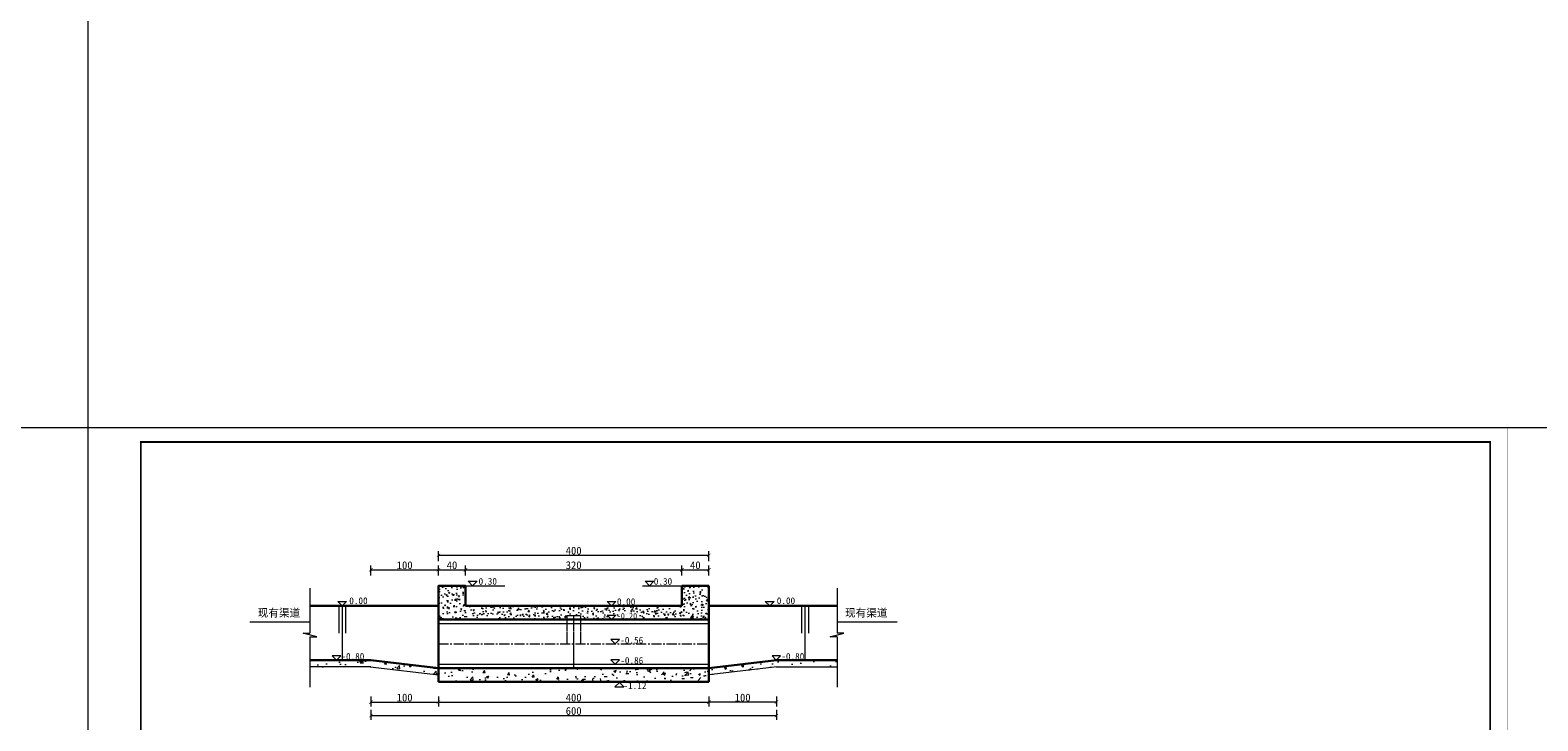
# Model space of a CAD drawing. Extents: x 36231 to 595326, y 3059 to 3871788.
# Tile 123 of 143: x 584145 to 584592, y 3868502 to 3868706. Entities that reach past the tile are written whole.
import ezdxf

# ---------------------------------------------------------------- set-up
doc = ezdxf.new("R2010")
doc.units = 0
doc.header["$PDMODE"] = 32
doc.header["$PDSIZE"] = 0.2
doc.linetypes.add('CENTER2', pattern=[1.125, 0.75, -0.125, 0.125, -0.125])
doc.linetypes.add('HIDDEN', pattern=[0.375, 0.25, -0.125])
doc.layers.get('0').update_dxf_attribs({"linetype": 'CONTINUOUS'})
doc.layers.get('Defpoints').update_dxf_attribs({"linetype": 'CONTINUOUS'})
for name, color, linetype, lineweight in [('0.09标注线', 3, 'CONTINUOUS', 9), ('0.13文字', 3, 'CONTINUOUS', 13), ('0.30粗蓝', 4, 'CONTINUOUS', 30), ('0.3黄粗', 2, 'CONTINUOUS', 30), ('图框１', 5, 'CONTINUOUS', 60), ('文字', 7, 'CONTINUOUS', 15), ('文字层', 7, 'CONTINUOUS', 15), ('细实线', 3, 'CONTINUOUS', 20), ('细线', 7, 'CONTINUOUS', 15), ('虚线', 251, 'HIDDEN', 15)]:
    doc.layers.add(name, color=color, linetype=linetype, lineweight=lineweight)
doc.styles.add('-仿宋_GB2312', font='仿宋_GB2312_0.ttf')
doc.styles.get("Standard").update_dxf_attribs({"font": 'rs.shx', "bigfont": 'hztxt.shx'})
doc.dimstyles.get("Standard").update_dxf_attribs({"dimtxt": 0.18, "dimasz": 0.18, "dimexe": 0.18, "dimexo": 0.0625, "dimgap": 0.09, "dimtad": 0, "dimtih": 1, "dimtoh": 1, "dimdec": 0, "dimlfac": 2, "dimzin": 0, "dimdsep": 46, "dimtxsty": 'Standard', "dimcen": 0.09, "dimadec": 0, "dimazin": 0, "dimtfac": 1, "dimtdec": 0, "dimtofl": 0, "dimtmove": 0, "dimatfit": 3, "dimfxl": 1, "dimtolj": 1, "dimtzin": 0, "dimarcsym": 0})
pattern_1 = [(50, (573638.013, 3867785.623), (7.2873868, -0.6375634), [0.762, -8.382]), (355, (573638.013, 3867785.623), (-1.409713, 7.6422657), [0.6096, -6.7056]), (100.451, (573638.62, 3867785.57), (5.8777, 7.0046675), [0.6476, -7.1236]), (46.1842, (573638.013, 3867787.655), (10.843162, -1.681693), [1.143, -12.573]), (96.6356, (573638.916, 3867787.515), (9.496169, 9.897022), [0.9714, -10.6854]), (351.184, (573638.013, 3867787.655), (9.496184, 9.897005), [0.9144, -10.0584]), (21, (573639.029, 3867787.147), (6.0645952, -4.0906207), [0.762, -8.382]), (326, (573639.029, 3867787.147), (2.472081, 7.3675186), [0.6096, -6.7056]), (71.4514, (573639.534, 3867786.806), (8.5366596, 3.2769143), [0.6476, -7.1236]), (37.5, (573638.0127, 3867785.623), (0.1235441, 3.38220155), [0, -6.62432, 0, -6.8072, 0, -6.731]), (7.5, (573638.0127, 3867785.623), (2.6727865, 4.007223), [0, -3.88112, 0, -6.47192, 0, -2.5654]), (327.5, (573635.747, 3867785.623), (5.4236238, -0.22914976), [0, -2.54, 0, -7.9248, 0, -10.5156]), (317.5, (573634.731, 3867785.623), (5.9251673, 1.0170596), [0, -3.302, 0, -5.26288, 0, -7.4676])]

# ---------------------------------------------------------------- blocks, each defined once
blk = doc.blocks.new('eesz')
at = {"layer": '图框１', "color": 7, "const_width": 0.467}
blk.add_lwpolyline([(25244.5, -497.6), (25244.5, -1980.6), (27344.5, -1980.6), (27344.5, -497.6)], close=True, dxfattribs=at)
blk.add_lwpolyline([(25244.5, -497.6), (25244.5, -1980.6), (27344.5, -1980.6), (27344.5, -497.6)], close=True, dxfattribs=at)
at = {"layer": '图框１', "color": 5, "const_width": 0.467}
blk.add_lwpolyline([(25244.5, -497.6), (25244.5, -1980.6), (27344.5, -1980.6), (27344.5, -497.6)], close=True, dxfattribs=at)
at = {"layer": '图框１', "color": 7}
blk.add_lwpolyline([(25322.3, -518.3, 3.11, 3.11, 0), (27318.5, -518.3, 2.59, 2.59, 0), (27318.5, -1954.6, 2.59, 2.59, 0), (25322.3, -1954.6, 2.59, 2.59, 0)], format="xyseb", close=True, dxfattribs=at)
blk.add_lwpolyline([(25322.3, -518.3, 3.11, 3.11, 0), (27318.5, -518.3, 2.59, 2.59, 0), (27318.5, -1954.6, 2.59, 2.59, 0), (25322.3, -1954.6, 2.59, 2.59, 0)], format="xyseb", close=True, dxfattribs=at)
at = {"layer": '图框１', "color": 5}
blk.add_lwpolyline([(25322.3, -518.3, 3.11, 3.11, 0), (27318.5, -518.3, 2.59, 2.59, 0), (27318.5, -1954.6, 2.59, 2.59, 0), (25322.3, -1954.6, 2.59, 2.59, 0)], format="xyseb", close=True, dxfattribs=at)
at = {"layer": '细线', "color": 7}
for p, q in [((26850.3, -1715.1), (27318.5, -1715.1)), ((26850.3, -1764.1), (27318.5, -1764.1)), ((26910.2, -1764.1), (26910.2, -1927.4)), ((27008.2, -1764.1), (27008.2, -1927.4)), ((27046.3, -1764.1), (27046.3, -1954.6)), ((27204.2, -1764.1), (27204.2, -1818.5)), ((26850.3, -1791.3), (27046.3, -1791.3)), ((27204.2, -1791.3), (27318.5, -1791.3)), ((26850.3, -1818.5), (27318.5, -1818.5)), ((26850.3, -1845.7), (27046.3, -1845.7)), ((26556.3, -1873), (26850.3, -1873)), ((26654.3, -1864.8), (26654.3, -1954.6)), ((26752.3, -1864.8), (26752.3, -1954.6)), ((26850.3, -1873), (27046.3, -1873)), ((26556.3, -1894.7), (26850.3, -1894.7)), ((26556.3, -1913.8), (26850.3, -1913.8)), ((26850.3, -1900.2), (27318.5, -1900.2)), ((27106.2, -1900.2), (27106.2, -1954.6)), ((27182.4, -1900.2), (27182.4, -1927.4)), ((27242.3, -1900.2), (27242.3, -1927.4)), ((26556.3, -1932.9), (26850.3, -1932.9)), ((26850.3, -1927.4), (27318.5, -1927.4))]:
    blk.add_line(p, q, dxfattribs=at)
at = {"layer": '细线', "color": 7, "const_width": 2.72}
for points in [[(27318.5, -1715.1), (26850.3, -1715.1), (26850.3, -1954.6)], [(26556.3, -1864.8), (26556.3, -1954.6)]]:
    blk.add_lwpolyline(points, dxfattribs=at)
at = {"layer": '文字', "color": 7, "line_spacing_factor": 0.5, "style": '-仿宋_GB2312'}
for s, insert, char_height, width, attachment_point in [('{\\fSimSun|b0|i0|c134|p2;\\T1.2;\\C256;四川万鼎轩建筑设计有限公司}', (27084.4, -1739.6), 21.778, 468.222, 5), ('{\\W0.8;批 准}', (26880.3, -1777.7), 13.611, 59.889, 5), ('{\\W0.8;招 标  设 计}', (27261.3, -1777.7), 13.611, 114.153, 5), ('{\\W0.8;核 定}', (26880.3, -1804.9), 13.611, 59.889, 5), ('{\\W0.8;土 建  部 分}', (27261.7, -1804.9), 13.611, 114.902, 5), ('{\\W0.8;审 查}', (26880.3, -1832.1), 13.611, 59.889, 5), ('{\\W0.8;校 核}', (26880.3, -1859.4), 13.611, 59.889, 5), ('{\\W0.8;设 计}', (26880.3, -1886.6), 13.611, 59.889, 5), ('{\\W0.8;制 图}', (26880.3, -1913.8), 13.611, 59.889, 5), ('{\\W0.8;比 例}', (27076.3, -1913.8), 13.611, 59.889, 5), ('见图', (27144.3, -1913.8), 13.61, 76.222, 5), ('{\\W0.8;日 期}', (27196.2, -1904.4), 13.611, 54.508, 1), ('2019.12', (27280.4, -1913.8), 13.61, 76.222, 5), ('{\\W0.7; 会签单位}', (26605.3, -1943.7), 10.889, 98, 5), ('{\\W0.7;会签者}', (26703.3, -1943.7), 10.889, 98, 5), ('{\\W0.7;日期}', (26801.3, -1943.7), 10.89, 98, 5), ('{\\W0.85;设计证书编号：A251033227}', (26948.3, -1941), 13.611, 196, 5), ('{\\W0.8;图 号}', (27060.1, -1931.7), 13.611, 54.508, 1)]:
    blk.add_mtext(s, dxfattribs=dict(at, insert=insert, char_height=char_height, width=width, attachment_point=attachment_point))
at = {"layer": '文字', "color": 7, "insert": (27125.3, -1791.3), "char_height": 5, "width": 157.889, "attachment_point": 5, "style": '-仿宋_GB2312'}
blk.add_mtext('新沂市2019年度农业水价综合改革计量设施配套\\P和农田水利工程维修养护项目\\P（2019年第二批省级以上水利发展资金和2018年\\P第二批省级以上水利发展资金剩余资金）', dxfattribs=at)
blk = doc.blocks.new('_ARCHTICK')
at = {"color": 0, "linetype": 'ByBlock', "const_width": 0.15}
blk.add_lwpolyline([(-0.5, -0.5), (0.5, 0.5)], dxfattribs=at)
blk = doc.blocks.new('*D1932')
at = {"layer": '0.13文字', "color": 0, "lineweight": 9}
for p, q in [((584346.22, 3868509.22), (584346.22, 3868506.27)), ((584366.22, 3868509.22), (584366.22, 3868506.27)), ((584366.22, 3868507.52), (584346.22, 3868507.52))]:
    blk.add_line(p, q, dxfattribs=at)
at = {"layer": 'Defpoints', "color": 0, "lineweight": 13}
for p in [(584366.22, 3868519.98), (584346.22, 3868517.58), (584346.22, 3868507.52)]:
    blk.add_point(p, dxfattribs=at)
at = {"layer": '0.13文字', "color": 0, "lineweight": 9, "rotation": 180}
blk.add_blockref('_ARCHTICK', (584346.22, 3868507.52), dxfattribs=at)
at = {"layer": '0.13文字', "color": 0, "lineweight": 9}
blk.add_blockref('_ARCHTICK', (584366.22, 3868507.52), dxfattribs=at)
at = {"layer": '0.13文字', "color": 0, "lineweight": 13, "insert": (584356.22, 3868508.87), "char_height": 2.3, "attachment_point": 5, "style": '-仿宋_GB2312'}
blk.add_mtext('\\A1;100', dxfattribs=at)

msp = doc.modelspace()

# ---------------------------------------------------------------- hatches: boundary and pattern name
at = {"layer": '0.09标注线', "lineweight": 13}
h = msp.add_hatch(dxfattribs=at)
h.set_pattern_fill('AR-CONC', color=256, scale=0.02, style=0)
h.set_pattern_definition([(50, (584266.2144, 3868531.7686), (3.64369, -0.31878), [0.381, -4.191]), (355, (584266.2144, 3868531.7686), (-0.70486, 3.82113), [0.3048, -3.3528]), (100.451, (584266.518, 3868531.742), (2.93885, 3.50233), [0.3238, -3.5618]), (46.184, (584266.2144, 3868532.7846), (5.42158, -0.84085), [0.5715, -6.2865]), (96.6356, (584266.666, 3868532.7145), (4.7481, 4.9485), [0.4857, -5.3427]), (351.184, (584266.2144, 3868532.7846), (4.7481, 4.9485), [0.4572, -5.0292]), (21, (584266.7224, 3868532.5306), (3.0323, -2.04531), [0.381, -4.191]), (326, (584266.7224, 3868532.5306), (1.23604, 3.68376), [0.3048, -3.3528]), (71.4514, (584266.975, 3868532.3602), (4.26833, 1.63846), [0.3238, -3.5618]), (37.5, (584266.2144, 3868531.7686), (0.061772, 1.6911), [0, -3.31216, 0, -3.4036, 0, -3.3655]), (7.5, (584266.2144, 3868531.7686), (1.336393, 2.00361), [0, -1.94056, 0, -3.23596, 0, -1.2827]), (327.5, (584265.0815, 3868531.7686), (2.711812, -0.114575), [0, -1.27, 0, -3.9624, 0, -5.2578]), (317.5, (584264.5735, 3868531.7686), (2.962584, 0.50853), [0, -1.651, 0, -2.63144, 0, -3.7338])])
h.paths.add_polyline_path([(584346.22, 3868541.98), (584338.22, 3868541.98), (584338.22, 3868535.98), (584317.44, 3868535.98), (584317.44, 3868535.98), (584317.44, 3868535.98), (584274.21, 3868535.98), (584274.21, 3868541.98), (584266.21, 3868541.98), (584266.21, 3868531.98), (584304.21, 3868531.98), (584304.21, 3868533.08), (584308.21, 3868533.08), (584308.21, 3868531.98), (584317.44, 3868531.98), (584316.14, 3868533.28), (584318.74, 3868533.28), (584317.44, 3868531.98), (584346.22, 3868531.98)])
h.paths.add_polyline_path([(584318.52, 3868534.32), (584325.04, 3868534.32), (584325.04, 3868531.77), (584318.52, 3868531.77)], flags=9)
h = msp.add_hatch(dxfattribs=at)
h.set_pattern_fill('AR-CONC', color=256, scale=0.04, style=0)
h.set_pattern_definition(pattern_1)
h.paths.add_polyline_path([(584366.33, 3868517.98), (584384.16, 3868517.98), (584384.16, 3868519.98), (584366.21, 3868519.98), (584346.22, 3868517.58), (584346.22, 3868515.57)])
h.paths.add_polyline_path([(584266.21, 3868515.57), (584266.21, 3868517.58), (584246.21, 3868519.98), (584228.2, 3868519.98), (584228.2, 3868517.98), (584246.1, 3868517.98)])
h = msp.add_hatch(dxfattribs=at)
h.set_pattern_fill('AR-CONC', color=256, scale=0.04, style=0)
h.set_pattern_definition(pattern_1)
h.paths.add_polyline_path([(584306.21, 3868517.58), (584266.21, 3868517.58), (584266.21, 3868513.58), (584306.21, 3868513.58)])
h = msp.add_hatch(dxfattribs=at)
h.set_pattern_fill('AR-CONC', color=256, scale=0.04, style=0)
h.set_pattern_definition([(50, (-532514.328, -3867557.02), (7.28738676, -0.6375634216), [0.762, -8.382]), (355, (-532514.328, -3867557.02), (-1.409713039, 7.642265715), [0.6096, -6.7056]), (100.451, (-532513.721, -3867557.073), (5.8777000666, 7.004667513), [0.6476, -7.1236]), (46.1842, (-532514.328, -3867554.988), (10.843161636, -1.681693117), [1.143, -12.573]), (96.6356, (-532513.424, -3867555.128), (9.496169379, 9.897022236), [0.9714, -10.6854]), (351.184, (-532514.328, -3867554.988), (9.496184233, 9.897004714), [0.9144, -10.0584]), (21, (-532513.312, -3867555.496), (6.0645951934, -4.0906207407), [0.762, -8.382]), (326, (-532513.312, -3867555.496), (2.472081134, 7.367518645), [0.6096, -6.7056]), (71.4514, (-532512.8066, -3867555.837), (8.536659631, 3.2769143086), [0.6476, -7.1236]), (37.5, (-532514.328, -3867557.02), (0.12354413, 3.3822015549), [0, -6.62432, 0, -6.8072, 0, -6.731]), (7.5, (-532514.328, -3867557.02), (2.6727865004, 4.0072229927), [0, -3.88112, 0, -6.47192, 0, -2.5654]), (327.5, (-532516.5936, -3867557.02), (5.4236238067, -0.2291497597), [0, -2.54, 0, -7.9248, 0, -10.5156]), (317.5, (-532517.6096, -3867557.02), (5.9251672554, 1.0170596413), [0, -3.302, 0, -5.26288, 0, -7.4676])])
h.paths.add_polyline_path([(584346.21, 3868517.58), (584306.21, 3868517.58), (584306.21, 3868513.58), (584346.21, 3868513.58)])
h = msp.add_hatch(dxfattribs=at)
h.set_pattern_fill('AR-CONC', color=256, scale=0.04, style=0)
h.set_pattern_definition(pattern_1)
h.paths.add_polyline_path([(584346.22, 3868513.58), (584346.22, 3868517.42), (584306.9, 3868517.42), (584306.9, 3868513.58)])

# ---------------------------------------------------------------- linework, layer by layer
at = {"color": 0, "lineweight": 13}
for p, q in [((584210.41, 3868531.32), (584228.2, 3868531.32)), ((584384.16, 3868531.32), (584401.96, 3868531.32))]:
    msp.add_line(p, q, dxfattribs=at)
at = {"layer": '0.09标注线', "color": 7}
for p, q in [((584274.21, 3868541.98), (584285.81, 3868541.98)), ((584326.55, 3868541.98), (584338.15, 3868541.98)), ((584308.21, 3868533.08), (584304.21, 3868533.08)), ((584266.21, 3868530.78), (584346.22, 3868530.78)), ((584317.23, 3868526.07), (584318.51, 3868524.78)), ((584319.79, 3868526.07), (584317.23, 3868526.07)), ((584318.51, 3868524.78), (584319.79, 3868526.07)), ((584234.72, 3868521.26), (584236, 3868519.98)), ((584237.29, 3868521.26), (584234.72, 3868521.26)), ((584236, 3868519.98), (584237.29, 3868521.26)), ((584266.21, 3868518.78), (584346.22, 3868518.78)), ((584317.25, 3868520.07), (584318.53, 3868518.78)), ((584319.82, 3868520.07), (584317.25, 3868520.07)), ((584318.53, 3868518.78), (584319.82, 3868520.07)), ((584364.9, 3868521.26), (584366.18, 3868519.98)), ((584367.46, 3868521.26), (584364.9, 3868521.26)), ((584366.18, 3868519.98), (584367.46, 3868521.26)), ((584266.21, 3868517.58), (584346.22, 3868517.58))]:
    msp.add_line(p, q, dxfattribs=at)
at = {"layer": '0.13文字', "lineweight": 13}
for p, q in [((584162.6, 3867306.78), (584162.6, 3871152.48)), ((590756.67, 3868588.68), (583564.28, 3868588.68)), ((584246.21, 3868517.98), (584228.2, 3868517.98)), ((584245.98, 3868517.99), (584266.21, 3868515.57)), ((584346.22, 3868515.58), (584346.15, 3868515.57)), ((584366.45, 3868517.99), (584346.21, 3868515.57)), ((584366.15, 3868517.98), (584384.16, 3868517.98))]:
    msp.add_line(p, q, dxfattribs=at)
at = {"layer": '0.30粗蓝', "color": 7, "ltscale": 80}
for p, q in [((584266.21, 3868541.98), (584266.21, 3868513.58)), ((584274.21, 3868541.98), (584274.21, 3868535.98)), ((584338.22, 3868541.98), (584338.22, 3868535.98)), ((584346.22, 3868541.98), (584346.22, 3868513.58)), ((584266.21, 3868535.98), (584228.2, 3868535.98)), ((584274.21, 3868535.98), (584338.22, 3868535.98)), ((584346.15, 3868535.98), (584384.16, 3868535.98)), ((584346.22, 3868535.98), (584384.16, 3868535.98)), ((584266.21, 3868531.98), (584346.22, 3868531.98)), ((584246.21, 3868519.98), (584228.2, 3868519.98)), ((584246.21, 3868519.98), (584266.21, 3868517.58)), ((584366.21, 3868519.98), (584346.21, 3868517.58)), ((584366.15, 3868519.98), (584384.16, 3868519.98)), ((584266.21, 3868517.58), (584346.22, 3868517.58)), ((584346.22, 3868517.59), (584346.15, 3868517.58)), ((584266.21, 3868513.58), (584346.22, 3868513.58))]:
    msp.add_line(p, q, dxfattribs=at)
at = {"layer": '0.3黄粗', "color": 7}
for p, q in [((584266.21, 3868541.98), (584274.21, 3868541.98)), ((584346.22, 3868541.98), (584338.22, 3868541.98))]:
    msp.add_line(p, q, dxfattribs=at)
at = {"layer": '细实线', "color": 6, "linetype": 'CENTER2', "lineweight": 13, "ltscale": 4}
msp.add_line((584266.21, 3868524.78), (584346.22, 3868524.78), dxfattribs=at)
at = {"layer": '细线', "color": 7, "lineweight": 9}
for p, q in [((584228.2, 3868541.25), (584228.2, 3868529.98)), ((584384.16, 3868541.25), (584384.16, 3868529.98)), ((584236.71, 3868535.98), (584236.71, 3868527.98)), ((584237.71, 3868535.98), (584237.71, 3868519.98)), ((584238.71, 3868535.98), (584238.71, 3868527.98)), ((584373.65, 3868535.98), (584373.65, 3868527.98)), ((584374.65, 3868535.98), (584374.65, 3868519.98)), ((584375.65, 3868535.98), (584375.65, 3868527.98)), ((584226.19, 3868527.98), (584228.2, 3868527.98)), ((584230.21, 3868526.86), (584226.19, 3868527.98)), ((584228.2, 3868531.32), (584228.2, 3868527.98)), ((584382.15, 3868526.86), (584386.17, 3868527.98)), ((584384.16, 3868531.32), (584384.16, 3868527.98)), ((584386.17, 3868527.98), (584384.16, 3868527.98)), ((584228.2, 3868526.86), (584228.2, 3868511.95)), ((584228.2, 3868526.86), (584230.21, 3868526.86)), ((584384.16, 3868526.86), (584382.15, 3868526.86)), ((584384.16, 3868526.86), (584384.16, 3868511.95))]:
    msp.add_line(p, q, dxfattribs=at)
at = {"layer": '细线', "color": 7}
for points in [[(584276.32, 3868541.98), (584275.02, 3868543.28), (584277.62, 3868543.28)], [(584328.65, 3868541.98), (584327.35, 3868543.28), (584329.95, 3868543.28)], [(584237.71, 3868535.98), (584236.41, 3868537.28), (584239.01, 3868537.28)], [(584317.44, 3868535.98), (584316.14, 3868537.28), (584318.74, 3868537.28)], [(584364.21, 3868535.98), (584362.91, 3868537.28), (584365.51, 3868537.28)], [(584317.44, 3868531.98), (584316.14, 3868533.28), (584318.74, 3868533.28)], [(584319.73, 3868513.38), (584318.43, 3868512.08), (584321.03, 3868512.08)]]:
    msp.add_lwpolyline(points, close=True, dxfattribs=at)
at = {"layer": '虚线', "color": 7, "ltscale": 0.1}
for p, q in [((584304.21, 3868533.08), (584304.21, 3868524.78)), ((584306.21, 3868533.08), (584306.21, 3868517.58)), ((584308.21, 3868533.08), (584308.21, 3868524.78))]:
    msp.add_line(p, q, dxfattribs=at)

# ---------------------------------------------------------------- block references
at = {"layer": '文字层', "xscale": 0.1999999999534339, "yscale": 0.2000000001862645, "zscale": 0.2}
for p in [(579113.71, 3868688.2), (579533.71, 3868688.2)]:
    msp.add_blockref('eesz', p, dxfattribs=at)

# ---------------------------------------------------------------- texts
at = {"color": 0, "lineweight": 13, "char_height": 2.3, "width": 41.0229, "attachment_point": 1}
for insert in [(584212.76, 3868535.1), (584386.51, 3868535.1)]:
    msp.add_mtext('{\\fFangSong_GB2312|b0|i0|c134|p49;现有渠道}', dxfattribs=dict(at, insert=insert))
at = {"layer": '0.09标注线', "color": 7, "char_height": 2, "width": 18.528, "style": '-仿宋_GB2312'}
for s, insert, attachment_point in [('0.30', (584283.52, 3868544.27), 3), ('0.30', (584335.36, 3868544.27), 3), ('-0.56', (584326.79, 3868526.87), 3), ('-0.80', (584244.29, 3868522.07), 3), ('-0.86', (584326.81, 3868520.87), 3), ('-0.80', (584374.46, 3868522.07), 3), ('-1.12', (584327.76, 3868511.38), 9)]:
    msp.add_mtext(s, dxfattribs=dict(at, insert=insert, attachment_point=attachment_point))
at = {"layer": '文字', "color": 7, "width": 3.9714, "attachment_point": 1, "style": '-仿宋_GB2312'}
for s, insert, char_height in [('0.00', (584239.81, 3868538.54), 2), ('0.00', (584319.02, 3868538.26), 2), ('0.00', (584366.31, 3868538.54), 2), ('-0.20', (584318.94, 3868533.89), 1.7)]:
    msp.add_mtext(s, dxfattribs=dict(at, insert=insert, char_height=char_height))

# ---------------------------------------------------------------- dimensions: what is measured, and where the dimension line sits
at = {"layer": '0.13文字', "lineweight": 13}
for base, p1, p2 in [((584346.22, 3868550.99), (584266.21, 3868541.98), (584346.22, 3868541.98)), ((584266.21, 3868546.69), (584246.21, 3868519.98), (584266.21, 3868541.98)), ((584274.21, 3868546.69), (584266.21, 3868541.98), (584274.21, 3868541.98)), ((584338.22, 3868546.69), (584274.21, 3868541.98), (584338.22, 3868541.98)), ((584346.22, 3868546.69), (584338.22, 3868541.98), (584346.22, 3868541.98)), ((584266.21, 3868507.52), (584246.21, 3868519.98), (584266.21, 3868517.58)), ((584366.22, 3868503.55), (584246.21, 3868519.98), (584366.22, 3868519.98)), ((584346.22, 3868507.52), (584266.21, 3868517.58), (584346.22, 3868513.58))]:
    msp.add_linear_dim(base=base, p1=p1, p2=p2, dimstyle='Standard', override={"dimtxt": 2.3, "dimasz": 1, "dimexe": 1.25, "dimexo": 1.5, "dimgap": 0.2, "dimtad": 1, "dimtih": 0, "dimtoh": 0, "dimlfac": 5, "dimtxsty": '-仿宋_GB2312', "dimblk": 'ARCHTICK', "dimtix": 1, "dimtofl": 1, "dimtmove": 2, "dimfxl": 1.7, "dimfxlon": 1, "dimlwd": 9, "dimlwe": 9}, dxfattribs=at).render()
dim = msp.add_linear_dim(base=(584346.22, 3868507.52), p1=(584366.22, 3868519.98), p2=(584346.22, 3868517.58), angle=180, dimstyle='Standard', override={"dimtxt": 2.3, "dimasz": 1, "dimexe": 1.25, "dimexo": 1.5, "dimgap": 0.2, "dimtad": 1, "dimtih": 0, "dimtoh": 0, "dimlfac": 5, "dimtxsty": '-仿宋_GB2312', "dimblk": 'ARCHTICK', "dimtix": 1, "dimtofl": 1, "dimtmove": 2, "dimfxl": 1.7, "dimfxlon": 1, "dimlwd": 9, "dimlwe": 9}, dxfattribs=at)
dim.commit()
dim.dimension.update_dxf_attribs({"geometry": '*D1932', "text_midpoint": (584356.22, 3868508.87)})

doc.saveas('drawing.dxf')
